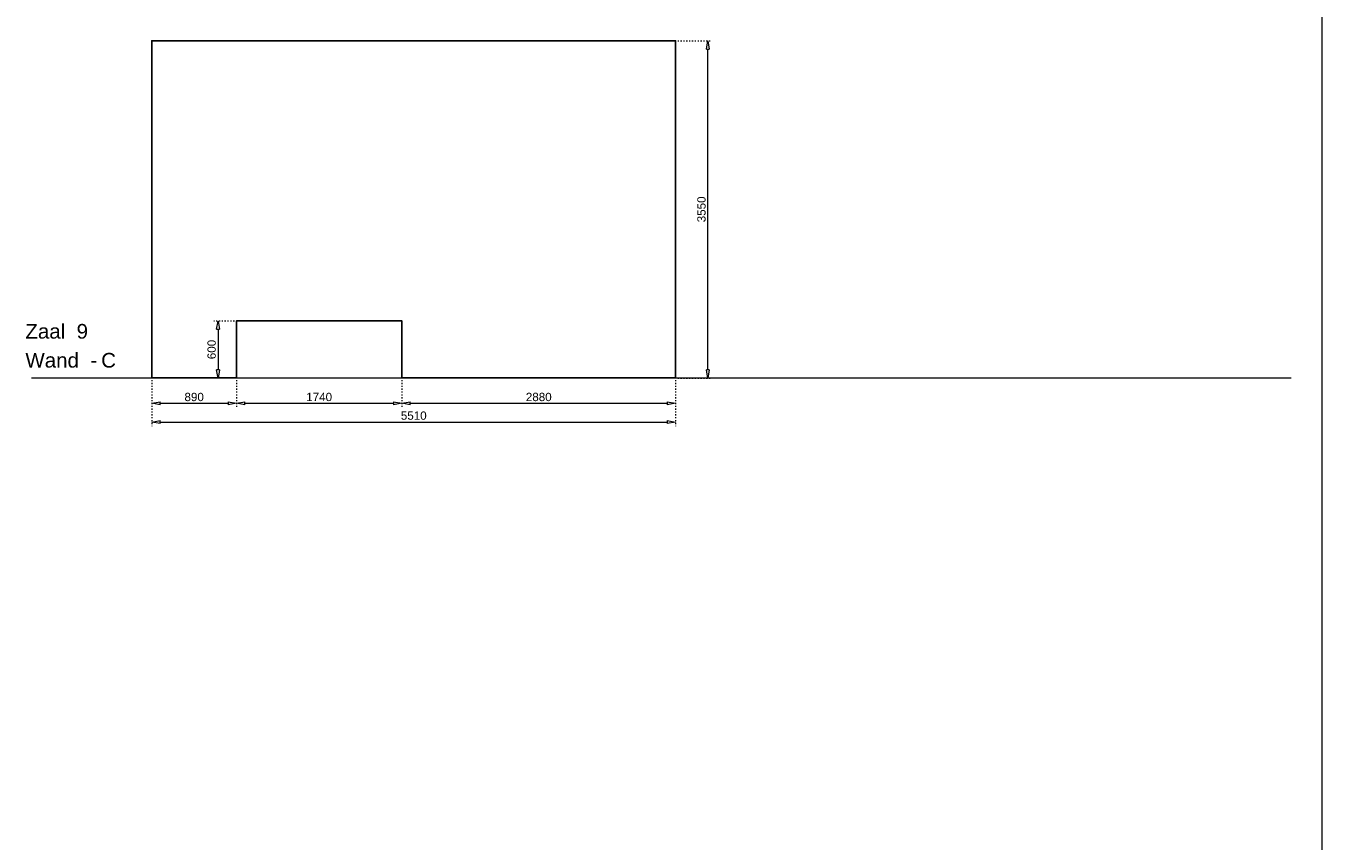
# Model space of a CAD drawing. Header units: millimetres. Extents: x 91086 to 300562, y -68316 to 28747.
# Tile 61 of 61: x 286927 to 300562, y 13204 to 21784. Entities that reach past the tile are written whole.
import ezdxf

# ---------------------------------------------------------------- set-up
doc = ezdxf.new("R2010")
doc.units = ezdxf.units.MM
doc.linetypes.add('ACAD_ISO03W100', pattern=[30, 12, -18])
doc.layers.get('Defpoints').update_dxf_attribs({"lineweight": 0})
for name, color, linetype, lineweight in [('25-Staal-B', 150, 'Continuous', 25), ('^ 0-Staal-txt', 7, 'Continuous', 0), ('Layer1', 252, 'Continuous', 0)]:
    doc.layers.add(name, color=color, linetype=linetype, lineweight=lineweight)
doc.styles.add('Arial', font='arial.ttf')
doc.dimstyles.new('dim-11', dxfattribs={"dimscale": 35, "dimtxt": 2.5, "dimasz": 2.5, "dimexe": 1.25, "dimexo": 0.625, "dimtad": 1, "dimdec": 0, "dimtxsty": 'Arial', "dimblk": 'CLOSEDBLANK', "dimcen": 3, "dimclrd": 252, "dimclre": 252, "dimclrt": 7, "dimadec": 0, "dimazin": 0, "dimtfac": 1, "dimtdec": 0, "dimtmove": 0, "dimatfit": 3, "dimldrblk": 'CLOSEDBLANK', "dimfxl": 1, "dimlwd": 0, "dimlwe": 0, "dimarcsym": 0})

# ---------------------------------------------------------------- blocks, each defined once
blk = doc.blocks.new('_ClosedBlank')
at = {"color": 0, "linetype": 'ByBlock', "lineweight": -2}
for p, q in [((-1, 0.17), (0, 0)), ((-1, 0.17), (-1, -0.17)), ((0, 0), (-1, -0.17))]:
    blk.add_line(p, q, dxfattribs=at)
blk = doc.blocks.new('*D245')
at = {"layer": '25-Staal-B', "color": 252, "linetype": 'ACAD_ISO03W100', "lineweight": 0, "transparency": 16777216}
for p, q in [((288252, 18056), (288252, 17768)), ((289142, 18056), (289142, 17768))]:
    blk.add_line(p, q, dxfattribs=at)
at = {"layer": '25-Staal-B', "color": 252, "lineweight": 0, "transparency": 16777216}
blk.add_line((288339, 17812), (289054, 17812), dxfattribs=at)
at = {"layer": 'Defpoints', "color": 0, "transparency": 16777216}
for p in [(288252, 18078), (289142, 18078), (289142, 17812)]:
    blk.add_point(p, dxfattribs=at)
at = {"layer": '25-Staal-B', "color": 252, "lineweight": 0, "transparency": 16777216, "xscale": 87.5, "yscale": 87.5, "zscale": 87.5, "rotation": 180}
blk.add_blockref('_ClosedBlank', (288252, 17812), dxfattribs=at)
at = {"layer": '25-Staal-B', "color": 252, "lineweight": 0, "transparency": 16777216, "xscale": 87.5, "yscale": 87.5, "zscale": 87.5}
blk.add_blockref('_ClosedBlank', (289142, 17812), dxfattribs=at)
at = {"layer": '25-Staal-B', "color": 7, "transparency": 16777216, "insert": (288697, 17878), "char_height": 87.5, "attachment_point": 5, "style": 'Arial'}
blk.add_mtext('890', dxfattribs=at)
blk = doc.blocks.new('*D246')
at = {"layer": '25-Staal-B', "color": 252, "linetype": 'ACAD_ISO03W100', "lineweight": 0, "transparency": 16777216}
for p, q in [((288252, 18056), (288252, 17571)), ((293762, 18056), (293762, 17571))]:
    blk.add_line(p, q, dxfattribs=at)
at = {"layer": '25-Staal-B', "color": 252, "lineweight": 0, "transparency": 16777216}
blk.add_line((288339, 17615), (293674, 17615), dxfattribs=at)
at = {"layer": 'Defpoints', "color": 0, "transparency": 16777216}
for p in [(288252, 18078), (293762, 18078), (293762, 17615)]:
    blk.add_point(p, dxfattribs=at)
at = {"layer": '25-Staal-B', "color": 252, "lineweight": 0, "transparency": 16777216, "xscale": 87.5, "yscale": 87.5, "zscale": 87.5, "rotation": 180}
blk.add_blockref('_ClosedBlank', (288252, 17615), dxfattribs=at)
at = {"layer": '25-Staal-B', "color": 252, "lineweight": 0, "transparency": 16777216, "xscale": 87.5, "yscale": 87.5, "zscale": 87.5}
blk.add_blockref('_ClosedBlank', (293762, 17615), dxfattribs=at)
at = {"layer": '25-Staal-B', "color": 7, "transparency": 16777216, "insert": (291007, 17682), "char_height": 87.5, "attachment_point": 5, "style": 'Arial'}
blk.add_mtext('5510', dxfattribs=at)
blk = doc.blocks.new('*D247')
at = {"layer": '25-Staal-B', "color": 252, "linetype": 'ACAD_ISO03W100', "lineweight": 0, "transparency": 16777216}
for p, q in [((289142, 18056), (289142, 17768)), ((290882, 18056), (290882, 17768))]:
    blk.add_line(p, q, dxfattribs=at)
at = {"layer": '25-Staal-B', "color": 252, "lineweight": 0, "transparency": 16777216}
blk.add_line((289229, 17812), (290794, 17812), dxfattribs=at)
at = {"layer": 'Defpoints', "color": 0, "transparency": 16777216}
for p in [(289142, 18078), (290882, 18078), (290882, 17812)]:
    blk.add_point(p, dxfattribs=at)
at = {"layer": '25-Staal-B', "color": 252, "lineweight": 0, "transparency": 16777216, "xscale": 87.5, "yscale": 87.5, "zscale": 87.5, "rotation": 180}
blk.add_blockref('_ClosedBlank', (289142, 17812), dxfattribs=at)
at = {"layer": '25-Staal-B', "color": 252, "lineweight": 0, "transparency": 16777216, "xscale": 87.5, "yscale": 87.5, "zscale": 87.5}
blk.add_blockref('_ClosedBlank', (290882, 17812), dxfattribs=at)
at = {"layer": '25-Staal-B', "color": 7, "transparency": 16777216, "insert": (290012, 17878), "char_height": 87.5, "attachment_point": 5, "style": 'Arial'}
blk.add_mtext('1740', dxfattribs=at)
blk = doc.blocks.new('*D248')
at = {"layer": '25-Staal-B', "color": 252, "linetype": 'ACAD_ISO03W100', "lineweight": 0, "transparency": 16777216}
for p, q in [((290882, 18056), (290882, 17768)), ((293762, 18056), (293762, 17768))]:
    blk.add_line(p, q, dxfattribs=at)
at = {"layer": '25-Staal-B', "color": 252, "lineweight": 0, "transparency": 16777216}
blk.add_line((290969, 17812), (293674, 17812), dxfattribs=at)
at = {"layer": 'Defpoints', "color": 0, "transparency": 16777216}
for p in [(290882, 18078), (293762, 18078), (293762, 17812)]:
    blk.add_point(p, dxfattribs=at)
at = {"layer": '25-Staal-B', "color": 252, "lineweight": 0, "transparency": 16777216, "xscale": 87.5, "yscale": 87.5, "zscale": 87.5, "rotation": 180}
blk.add_blockref('_ClosedBlank', (290882, 17812), dxfattribs=at)
at = {"layer": '25-Staal-B', "color": 252, "lineweight": 0, "transparency": 16777216, "xscale": 87.5, "yscale": 87.5, "zscale": 87.5}
blk.add_blockref('_ClosedBlank', (293762, 17812), dxfattribs=at)
at = {"layer": '25-Staal-B', "color": 7, "transparency": 16777216, "insert": (292322, 17878), "char_height": 87.5, "attachment_point": 5, "style": 'Arial'}
blk.add_mtext('2880', dxfattribs=at)
blk = doc.blocks.new('*D249')
at = {"layer": '25-Staal-B', "color": 252, "linetype": 'ACAD_ISO03W100', "lineweight": 0, "transparency": 16777216}
for p, q in [((293784, 21628), (294144, 21628)), ((293784, 18078), (294144, 18078))]:
    blk.add_line(p, q, dxfattribs=at)
at = {"layer": '25-Staal-B', "color": 252, "lineweight": 0, "transparency": 16777216}
blk.add_line((294100, 18166), (294100, 21541), dxfattribs=at)
at = {"layer": 'Defpoints', "color": 0, "transparency": 16777216}
for p in [(293762, 21628), (294100, 21628), (293762, 18078)]:
    blk.add_point(p, dxfattribs=at)
at = {"layer": '25-Staal-B', "color": 252, "lineweight": 0, "transparency": 16777216, "xscale": 87.5, "yscale": 87.5, "zscale": 87.5}
for p, rotation in [((294100, 21628), 90), ((294100, 18078), 270)]:
    blk.add_blockref('_ClosedBlank', p, dxfattribs=dict(at, rotation=rotation))
at = {"layer": '25-Staal-B', "color": 7, "transparency": 16777216, "insert": (294034, 19853), "char_height": 87.5, "attachment_point": 5, "rotation": 90, "style": 'Arial'}
blk.add_mtext('3550', dxfattribs=at)
blk = doc.blocks.new('*D250')
at = {"layer": '25-Staal-B', "color": 252, "linetype": 'ACAD_ISO03W100', "lineweight": 0, "transparency": 16777216}
for p, q in [((289120, 18678), (288904, 18678)), ((289120, 18078), (288904, 18078))]:
    blk.add_line(p, q, dxfattribs=at)
at = {"layer": '25-Staal-B', "color": 252, "lineweight": 0, "transparency": 16777216}
blk.add_line((288948, 18591), (288948, 18166), dxfattribs=at)
at = {"layer": 'Defpoints', "color": 0, "transparency": 16777216}
for p in [(289142, 18678), (288948, 18078), (289142, 18078)]:
    blk.add_point(p, dxfattribs=at)
at = {"layer": '25-Staal-B', "color": 252, "lineweight": 0, "transparency": 16777216, "xscale": 87.5, "yscale": 87.5, "zscale": 87.5}
for p, rotation in [((288948, 18678), 90), ((288948, 18078), 270)]:
    blk.add_blockref('_ClosedBlank', p, dxfattribs=dict(at, rotation=rotation))
at = {"layer": '25-Staal-B', "color": 7, "transparency": 16777216, "insert": (288881, 18378), "char_height": 87.5, "attachment_point": 5, "rotation": 90, "style": 'Arial'}
blk.add_mtext('600', dxfattribs=at)

msp = doc.modelspace()

# ---------------------------------------------------------------- linework, layer by layer
at = {"layer": '25-Staal-B'}
msp.add_lwpolyline([(288251.9, 18078.4), (289141.9, 18078.4), (289141.9, 18678.4), (290881.9, 18678.4), (290881.9, 18078.4), (293761.9, 18078.4), (293761.9, 21628.4), (288251.9, 21628.4)], close=True, dxfattribs=at)
at = {"layer": '^ 0-Staal-txt', "lineweight": 0}
msp.add_lwpolyline([(286986.4, 18078.4), (300236.8, 18078.4)], dxfattribs=at)
at = {"layer": 'Layer1'}
msp.add_lwpolyline([(300561.9, -2338), (300561.9, 25335.3)], dxfattribs=at)

# ---------------------------------------------------------------- texts
at = {"layer": '^ 0-Staal-txt', "lineweight": 0, "style": 'Arial'}
for s, height, p in [('Zaal  9', 154.21, (286922, 18492.5)), ('Wand  - ', 154.21, (286922, 18187.8)), ('C', 154.2, (287719.1, 18187.8))]:
    msp.add_text(s, height=height, dxfattribs=at).set_placement(p)

# ---------------------------------------------------------------- dimensions: what is measured, and where the dimension line sits
at = {"layer": '25-Staal-B'}
for base, p1, p2, picture, middle in [((294100.1, 21628.4), (293761.9, 18078.4), (293761.9, 21628.4), '*D249', (294033.5, 19853.4)), ((288948, 18078.4), (289141.9, 18678.4), (289141.9, 18078.4), '*D250', (288881.5, 18378.4))]:
    dim = msp.add_linear_dim(base=base, p1=p1, p2=p2, angle=90, dimstyle='dim-11', dxfattribs=at)
    dim.commit()
    dim.dimension.update_dxf_attribs({"geometry": picture, "text_midpoint": middle})
for base, p1, p2, picture, middle in [((289141.9, 17811.9), (288251.9, 18078.4), (289141.9, 18078.4), '*D245', (288696.9, 17878.4)), ((293761.9, 17615), (288251.9, 18078.4), (293761.9, 18078.4), '*D246', (291006.9, 17681.6)), ((290881.9, 17811.9), (289141.9, 18078.4), (290881.9, 18078.4), '*D247', (290011.9, 17878.4)), ((293761.9, 17811.9), (290881.9, 18078.4), (293761.9, 18078.4), '*D248', (292321.9, 17878.4))]:
    dim = msp.add_linear_dim(base=base, p1=p1, p2=p2, dimstyle='dim-11', dxfattribs=at)
    dim.commit()
    dim.dimension.update_dxf_attribs({"geometry": picture, "text_midpoint": middle})

doc.saveas('drawing.dxf')
